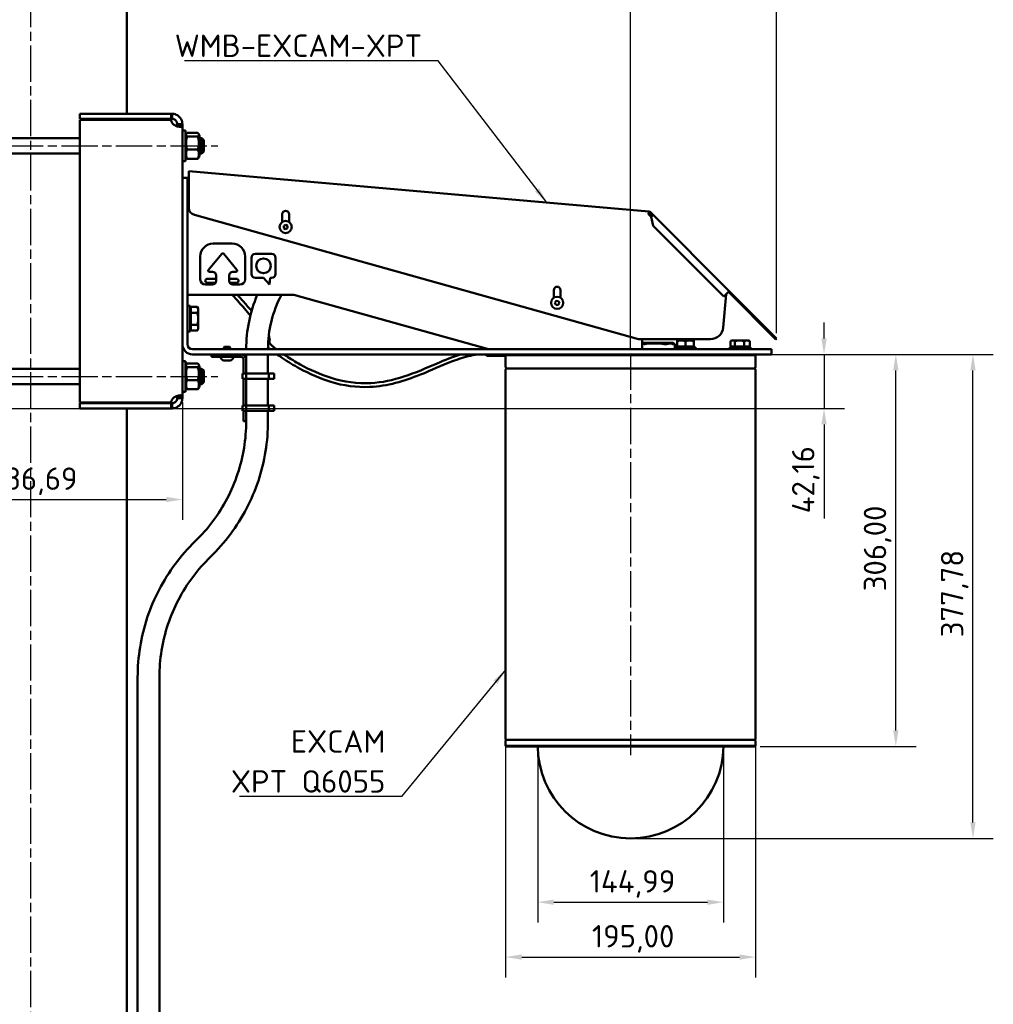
# Model space of a CAD drawing. Header units: millimetres. Extents: x 0 to 2970, y 0 to 2100.
# Tile 13 of 22: x 1074 to 1834, y 930 to 1699. Entities that reach past the tile are written whole.
import ezdxf

# ---------------------------------------------------------------- set-up
doc = ezdxf.new("R2010")
doc.units = ezdxf.units.MM
doc.header["$LTSCALE"] = 5
doc.linetypes.add('CHAIN', pattern=[0.3543, 0.2362, -0.0295, 0.0591, -0.0295])
for name, color, linetype, lineweight in [('Bemaßung (ISO)', 7, 'Continuous', 25), ('Mittellinie (ISO)', 7, 'Continuous', 25), ('Sichtbar (ISO)', 7, 'Continuous', 50), ('Symbol (ISO)', 7, 'Continuous', 25)]:
    doc.layers.add(name, color=color, linetype=linetype, lineweight=lineweight)
doc.styles.add('Notiztext (DIN)', font='isocpeur.ttf')
doc.dimstyles.new('Standard (DIN)', dxfattribs={"dimscale": 5, "dimtxt": 3.5, "dimasz": 2.5, "dimexe": 3.175, "dimexo": 0.8, "dimgap": 0.8, "dimtad": 1, "dimrnd": 1e-08, "dimzin": 0, "dimtxsty": 'Notiztext (DIN)', "dimcen": 0.09, "dimdle": 10, "dimclrd": 256, "dimclre": 256, "dimclrt": 256, "dimadec": 0, "dimazin": 0, "dimtfac": 1, "dimtmove": 0, "dimatfit": 3, "dimfxl": 1, "dimtolj": 1, "dimtzin": 0, "dimlwd": -1, "dimlwe": -1, "dimarcsym": 0})
doc.dimstyles.new('Standard - Methode 2a (DIN)$7', dxfattribs={"dimscale": 5, "dimtxt": 3.5, "dimasz": 2.5, "dimexe": 3.175, "dimexo": 0.8, "dimgap": 0.8, "dimtad": 1, "dimtih": 1, "dimtoh": 1, "dimrnd": 1e-08, "dimtxsty": 'Notiztext (DIN)', "dimcen": 0.09, "dimdle": 10, "dimclrd": 256, "dimclre": 256, "dimclrt": 256, "dimazin": 2, "dimtfac": 1, "dimtmove": 0, "dimatfit": 3, "dimfxl": 1, "dimtolj": 1, "dimlwd": -1, "dimlwe": -1, "dimarcsym": 0})

# ---------------------------------------------------------------- blocks, each defined once
blk = doc.blocks.new('*D5')
at = {"layer": 'Bemaßung (ISO)'}
for p, q in [((1082.82, 1776.78), (1082.82, 1838.66)), ((1551, 1442.24), (1551, 1838.66)), ((1095.32, 1822.78), (1538.5, 1822.78))]:
    blk.add_line(p, q, dxfattribs=at)
for points in [[(1095.32, 1824.87), (1095.32, 1820.7), (1082.82, 1822.78)], [(1538.5, 1824.87), (1538.5, 1820.7), (1551, 1822.78)]]:
    blk.add_solid(points, dxfattribs=at)
at = {"layer": 'Defpoints', "color": 0}
for p in [(1551, 1822.78), (1082.82, 1772.78), (1551, 1438.24)]:
    blk.add_point(p, dxfattribs=at)
at = {"layer": 'Bemaßung (ISO)', "insert": (1285.85, 1847.78), "char_height": 17.5, "attachment_point": 1, "style": 'Notiztext (DIN)'}
blk.add_mtext('\\A1;468,18', dxfattribs=at)
blk = doc.blocks.new('*D8')
at = {"layer": 'Bemaßung (ISO)'}
for p, q in [((1701.96, 1449.95), (1701.96, 1462.45)), ((1555, 1437.45), (1717.84, 1437.45)), ((1701.96, 1437.45), (1701.96, 1395.28)), ((1048.48, 1395.28), (1717.84, 1395.28)), ((1701.96, 1382.78), (1701.96, 1309.38))]:
    blk.add_line(p, q, dxfattribs=at)
for points in [[(1699.88, 1449.95), (1704.05, 1449.95), (1701.96, 1437.45)], [(1699.88, 1382.78), (1704.05, 1382.78), (1701.96, 1395.28)]]:
    blk.add_solid(points, dxfattribs=at)
at = {"layer": 'Defpoints', "color": 0}
for p in [(1551, 1437.45), (1044.48, 1395.28), (1701.96, 1395.28)]:
    blk.add_point(p, dxfattribs=at)
at = {"layer": 'Bemaßung (ISO)', "insert": (1676.96, 1313.38), "char_height": 17.5, "attachment_point": 1, "rotation": 90, "style": 'Notiztext (DIN)'}
blk.add_mtext('\\A1;42,16', dxfattribs=at)
blk = doc.blocks.new('*D9')
at = {"layer": 'Bemaßung (ISO)'}
for p, q in [((1453.5, 1132.99), (1453.5, 951.11)), ((1648.5, 1132.99), (1648.5, 951.11)), ((1466, 966.99), (1636, 966.99))]:
    blk.add_line(p, q, dxfattribs=at)
for points in [[(1466, 969.07), (1466, 964.9), (1453.5, 966.99)], [(1636, 969.07), (1636, 964.9), (1648.5, 966.99)]]:
    blk.add_solid(points, dxfattribs=at)
at = {"layer": 'Defpoints', "color": 0}
for p in [(1453.5, 1136.99), (1648.5, 1136.99), (1648.5, 966.99)]:
    blk.add_point(p, dxfattribs=at)
at = {"layer": 'Bemaßung (ISO)', "insert": (1520.82, 991.99), "char_height": 17.5, "attachment_point": 1, "style": 'Notiztext (DIN)'}
blk.add_mtext('\\A1;195,00', dxfattribs=at)
blk = doc.blocks.new('*D10')
at = {"layer": 'Bemaßung (ISO)'}
for p, q in [((1555, 1437.45), (1773.88, 1437.45)), ((1758, 1143.95), (1758, 1424.95)), ((1652, 1131.45), (1773.88, 1131.45))]:
    blk.add_line(p, q, dxfattribs=at)
for points in [[(1755.92, 1424.95), (1760.09, 1424.95), (1758, 1437.45)], [(1755.92, 1143.95), (1760.09, 1143.95), (1758, 1131.45)]]:
    blk.add_solid(points, dxfattribs=at)
at = {"layer": 'Defpoints', "color": 0}
for p in [(1551, 1437.45), (1758, 1437.45), (1648, 1131.45)]:
    blk.add_point(p, dxfattribs=at)
at = {"layer": 'Bemaßung (ISO)', "insert": (1733, 1252.51), "char_height": 17.5, "attachment_point": 1, "rotation": 90, "style": 'Notiztext (DIN)'}
blk.add_mtext('\\A1;306,00', dxfattribs=at)
blk = doc.blocks.new('*D11')
at = {"layer": 'Bemaßung (ISO)'}
for p, q in [((1665, 1437.45), (1834.08, 1437.45)), ((1818.2, 1072.16), (1818.2, 1424.95)), ((1555, 1059.66), (1834.08, 1059.66))]:
    blk.add_line(p, q, dxfattribs=at)
for points in [[(1816.12, 1424.95), (1820.29, 1424.95), (1818.2, 1437.45)], [(1816.12, 1072.16), (1820.29, 1072.16), (1818.2, 1059.66)]]:
    blk.add_solid(points, dxfattribs=at)
at = {"layer": 'Defpoints', "color": 0}
for p in [(1661, 1437.45), (1818.2, 1437.45), (1551, 1059.66)]:
    blk.add_point(p, dxfattribs=at)
at = {"layer": 'Bemaßung (ISO)', "insert": (1793.2, 1216.62), "char_height": 17.5, "attachment_point": 1, "rotation": 90, "style": 'Notiztext (DIN)'}
blk.add_mtext('\\A1;377,78', dxfattribs=at)
blk = doc.blocks.new('*D12')
at = {"layer": 'Bemaßung (ISO)'}
for p, q in [((947.82, 1608.78), (947.82, 1906.16)), ((1664.96, 1453.93), (1664.96, 1906.16)), ((960.32, 1890.28), (1652.46, 1890.28))]:
    blk.add_line(p, q, dxfattribs=at)
for points in [[(960.32, 1892.37), (960.32, 1888.2), (947.82, 1890.28)], [(1652.46, 1892.37), (1652.46, 1888.2), (1664.96, 1890.28)]]:
    blk.add_solid(points, dxfattribs=at)
at = {"layer": 'Defpoints', "color": 0}
for p in [(1664.96, 1890.28), (947.82, 1604.78), (1664.96, 1449.93)]:
    blk.add_point(p, dxfattribs=at)
at = {"layer": 'Bemaßung (ISO)', "insert": (1277.08, 1915.28), "char_height": 17.5, "attachment_point": 1, "style": 'Notiztext (DIN)'}
blk.add_mtext('\\A1;717,14', dxfattribs=at)
blk = doc.blocks.new('*D13')
at = {"layer": 'Bemaßung (ISO)'}
for p, q in [((1478.51, 1127.45), (1478.51, 993.97)), ((1623.5, 1127.45), (1623.5, 993.97)), ((1491.01, 1009.85), (1611, 1009.85))]:
    blk.add_line(p, q, dxfattribs=at)
for points in [[(1491.01, 1011.93), (1491.01, 1007.76), (1478.51, 1009.85)], [(1611, 1011.93), (1611, 1007.76), (1623.5, 1009.85)]]:
    blk.add_solid(points, dxfattribs=at)
at = {"layer": 'Defpoints', "color": 0}
for p in [(1478.51, 1131.45), (1623.5, 1131.45), (1623.5, 1009.85)]:
    blk.add_point(p, dxfattribs=at)
at = {"layer": 'Bemaßung (ISO)', "insert": (1519.07, 1034.85), "char_height": 17.5, "attachment_point": 1, "style": 'Notiztext (DIN)'}
blk.add_mtext('\\A1;144,99', dxfattribs=at)
blk = doc.blocks.new('*D15')
at = {"layer": 'Bemaßung (ISO)'}
for p, q in [((964.48, 1400.21), (964.48, 1308.33)), ((1201.17, 1400.21), (1201.17, 1308.33)), ((976.98, 1324.21), (1188.67, 1324.21))]:
    blk.add_line(p, q, dxfattribs=at)
for points in [[(976.98, 1326.29), (976.98, 1322.12), (964.48, 1324.21)], [(1188.67, 1326.29), (1188.67, 1322.12), (1201.17, 1324.21)]]:
    blk.add_solid(points, dxfattribs=at)
at = {"layer": 'Defpoints', "color": 0}
for p in [(964.48, 1404.21), (1201.17, 1404.21), (1201.17, 1324.21)]:
    blk.add_point(p, dxfattribs=at)
at = {"layer": 'Bemaßung (ISO)', "insert": (1050.88, 1349.21), "char_height": 17.5, "attachment_point": 1, "style": 'Notiztext (DIN)'}
blk.add_mtext('\\A1;236,69', dxfattribs=at)

msp = doc.modelspace()

# ---------------------------------------------------------------- linework, layer by layer
at = {"layer": 'Mittellinie (ISO)', "linetype": 'CHAIN', "ltscale": 23.990969}
for p, q in [((1082.821, 247.784), (1082.821, 1772.784)), ((936.821, 1600.284), (1228.821, 1600.284)), ((1551.003, 1438.24), (1551.003, 1124.488)), ((936.821, 1420.284), (1228.821, 1420.284))]:
    msp.add_line(p, q, dxfattribs=at)
at = {"layer": 'Sichtbar (ISO)'}
for p, q in [((1157.821, 1625.284), (1157.821, 1760.284)), ((1121.166, 1621.284), (1121.166, 1625.284)), ((1192.475, 1625.284), (1121.166, 1625.284)), ((1192.475, 1625.284), (1193.166, 1625.284)), ((1192.475, 1621.284), (1192.475, 1625.284)), ((1193.166, 1623.044), (1193.166, 1625.284)), ((1193.166, 1621.284), (1193.166, 1623.044)), ((1192.475, 1621.284), (1121.166, 1621.284)), ((1121.166, 1620.577), (1192.475, 1620.577)), ((1121.166, 1399.991), (1121.166, 1620.577)), ((1157.821, 1620.577), (1157.821, 1621.284)), ((1193.166, 1621.284), (1192.475, 1621.284)), ((1201.166, 1617.284), (1197.166, 1617.284)), ((1197.166, 1616.362), (1197.166, 1617.284)), ((1201.166, 1616.362), (1197.166, 1616.362)), ((1201.166, 1617.284), (1201.166, 1616.362)), ((1201.166, 1616.362), (1201.166, 1404.207)), ((1201.166, 1612.284), (1203.666, 1612.284)), ((1203.666, 1612.284), (1203.666, 1588.284)), ((1203.666, 1608.584), (1204.278, 1609.645)), ((1204.874, 1610.366), (1213.258, 1610.366)), ((1204.874, 1607.51), (1213.258, 1607.51)), ((1214.466, 1608.584), (1213.853, 1609.645)), ((1214.466, 1591.984), (1214.466, 1608.584)), ((1044.476, 1606.284), (1121.166, 1606.284)), ((1214.466, 1606.284), (1216.321, 1606.284)), ((1216.321, 1594.284), (1216.321, 1606.284)), ((1217.821, 1604.784), (1216.321, 1606.284)), ((1217.821, 1604.784), (1217.821, 1595.784)), ((1044.476, 1594.284), (1121.166, 1594.284)), ((1203.666, 1591.984), (1204.278, 1590.924)), ((1204.874, 1597.428), (1213.258, 1597.428)), ((1214.466, 1591.984), (1213.853, 1590.924)), ((1214.466, 1594.284), (1216.321, 1594.284)), ((1217.821, 1595.784), (1216.321, 1594.284)), ((1201.166, 1588.284), (1203.666, 1588.284)), ((1204.874, 1590.203), (1213.258, 1590.203)), ((1206.34, 1580.385), (1206.166, 1578.393)), ((1206.166, 1578.393), (1206.166, 1552.067)), ((1206.34, 1580.385), (1565.241, 1548.986)), ((1205.166, 1575.284), (1201.166, 1575.284)), ((1201.166, 1575.284), (1201.166, 1445.447)), ((1205.166, 1445.447), (1205.166, 1575.284)), ((1205.166, 1573.947), (1206.166, 1573.667)), ((1210.549, 1546.289), (1557.251, 1449.303)), ((1279.155, 1540.874), (1279.155, 1546.932)), ((1284.455, 1546.932), (1284.455, 1540.874)), ((1565.241, 1548.986), (1565.067, 1546.993)), ((1567.188, 1544.872), (1565.067, 1546.993)), ((1567.895, 1545.579), (1565.774, 1547.7)), ((1568.602, 1546.286), (1566.481, 1548.407)), ((1567.188, 1544.872), (1568.602, 1546.286)), ((1568.602, 1546.286), (1628.001, 1486.887)), ((1280.268, 1536.133), (1280.345, 1537.863)), ((1280.345, 1537.863), (1281.882, 1538.662)), ((1281.882, 1538.662), (1283.342, 1537.731)), ((1283.342, 1537.731), (1283.265, 1536)), ((1568.602, 1537.801), (1567.188, 1544.872)), ((1568.602, 1537.801), (1623.758, 1482.645)), ((1281.728, 1535.202), (1280.268, 1536.133)), ((1283.265, 1536), (1281.728, 1535.202)), ((1225.166, 1523.931), (1240.166, 1523.931)), ((1231.9, 1515.931), (1221.544, 1503.59)), ((1243.787, 1503.59), (1233.432, 1515.931)), ((1258.166, 1515.947), (1270.859, 1515.947)), ((1215.166, 1495.947), (1215.166, 1513.931)), ((1250.166, 1513.931), (1250.166, 1495.947)), ((1255.166, 1500.245), (1255.166, 1512.947)), ((1273.859, 1512.947), (1273.859, 1500.245)), ((1222.31, 1501.947), (1224.666, 1501.947)), ((1227.666, 1498.947), (1227.666, 1494.947)), ((1237.666, 1494.947), (1237.666, 1498.947)), ((1240.666, 1501.947), (1243.021, 1501.947)), ((1224.666, 1491.947), (1219.166, 1491.947)), ((1222.594, 1496.447), (1220.503, 1496.447)), ((1220.503, 1493.447), (1222.594, 1493.447)), ((1227.666, 1496.447), (1222.594, 1496.447)), ((1227.264, 1493.447), (1222.594, 1493.447)), ((1242.328, 1496.447), (1237.666, 1496.447)), ((1242.328, 1493.447), (1238.068, 1493.447)), ((1246.166, 1491.947), (1240.666, 1491.947)), ((1243.503, 1496.447), (1242.328, 1496.447)), ((1242.328, 1493.447), (1243.503, 1493.447)), ((1264.512, 1497.245), (1258.166, 1497.245)), ((1269.262, 1491.947), (1264.512, 1497.245)), ((1269.589, 1497.245), (1269.262, 1491.947)), ((1270.859, 1497.245), (1269.589, 1497.245)), ((1288.239, 1483.947), (1205.166, 1483.947)), ((1440.166, 1441.447), (1288.239, 1483.947)), ((1491.021, 1481.606), (1491.021, 1487.664)), ((1496.321, 1487.664), (1496.321, 1481.606)), ((1625.575, 1484.461), (1623.298, 1458.431)), ((1623.758, 1482.645), (1626.587, 1485.473)), ((1628.001, 1486.887), (1626.587, 1485.473)), ((1627.294, 1486.18), (1664.254, 1449.22)), ((1664.961, 1449.927), (1628.001, 1486.887)), ((1491.944, 1477.789), (1492.915, 1479.223)), ((1492.7, 1476.23), (1491.944, 1477.789)), ((1494.427, 1476.106), (1492.7, 1476.23)), ((1492.915, 1479.223), (1494.643, 1479.098)), ((1495.399, 1477.54), (1494.427, 1476.106)), ((1494.643, 1479.098), (1495.399, 1477.54)), ((1205.166, 1475.284), (1207.166, 1475.284)), ((1207.166, 1475.284), (1207.166, 1455.284)), ((1207.766, 1472.599), (1207.166, 1472.599)), ((1207.766, 1469.903), (1207.766, 1474.522)), ((1207.766, 1474.522), (1212.851, 1474.522)), ((1207.766, 1460.665), (1207.766, 1469.903)), ((1207.766, 1469.903), (1212.851, 1469.903)), ((1213.566, 1473.284), (1212.851, 1474.522)), ((1213.566, 1472.213), (1213.566, 1473.284)), ((1213.566, 1465.284), (1213.566, 1472.213)), ((1207.766, 1460.665), (1212.851, 1460.665)), ((1207.766, 1456.047), (1207.766, 1460.665)), ((1213.566, 1458.356), (1213.566, 1465.284)), ((1205.166, 1455.284), (1207.166, 1455.284)), ((1207.766, 1457.969), (1207.166, 1457.969)), ((1207.766, 1456.047), (1212.851, 1456.047)), ((1213.566, 1457.284), (1212.851, 1456.047)), ((1213.566, 1457.284), (1213.566, 1458.356)), ((1557.251, 1449.303), (1613.336, 1449.303)), ((1560.166, 1449.303), (1560.166, 1441.447)), ((1560.286, 1445.947), (1560.341, 1445.947)), ((1560.56, 1445.947), (1560.341, 1445.947)), ((1560.771, 1446.189), (1560.766, 1446.189)), ((1560.771, 1446.189), (1560.87, 1446.189)), ((1560.997, 1446.189), (1560.87, 1446.189)), ((1561.204, 1446.447), (1584.104, 1446.447)), ((1564.482, 1446.189), (1563.937, 1446.189)), ((1565.131, 1445.947), (1564.267, 1445.947)), ((1564.482, 1446.189), (1574.158, 1446.189)), ((1565.131, 1445.947), (1565.423, 1445.947)), ((1572.157, 1445.947), (1565.423, 1445.947)), ((1572.157, 1445.947), (1572.538, 1445.947)), ((1574.197, 1445.947), (1572.538, 1445.947)), ((1574.912, 1446.189), (1574.158, 1446.189)), ((1581.298, 1446.189), (1580.756, 1446.189)), ((1581.298, 1446.189), (1582.096, 1446.189)), ((1581.948, 1445.947), (1581.525, 1445.947)), ((1581.948, 1445.947), (1582.197, 1445.947)), ((1582.546, 1446.189), (1582.096, 1446.189)), ((1582.344, 1445.947), (1582.197, 1445.947)), ((1584.541, 1446.189), (1584.533, 1446.189)), ((1584.998, 1445.947), (1584.85, 1445.947)), ((1584.998, 1445.947), (1585.022, 1445.947)), ((1585.522, 1441.447), (1585.522, 1445.447)), ((1590.503, 1448.347), (1587.253, 1448.347)), ((1587.253, 1443.647), (1587.253, 1447.766)), ((1597.003, 1448.347), (1590.503, 1448.347)), ((1593.753, 1443.647), (1593.753, 1447.766)), ((1600.253, 1448.347), (1597.003, 1448.347)), ((1600.253, 1443.647), (1600.253, 1447.766)), ((1629.02, 1443.647), (1629.02, 1447.766)), ((1630.003, 1448.347), (1629.297, 1447.939)), ((1630.64, 1448.347), (1630.003, 1448.347)), ((1636.001, 1448.347), (1630.64, 1448.347)), ((1632.26, 1443.647), (1632.26, 1447.766)), ((1641.865, 1448.347), (1636.001, 1448.347)), ((1639.743, 1443.647), (1639.743, 1447.766)), ((1643.003, 1448.347), (1641.865, 1448.347)), ((1643.003, 1448.347), (1643.709, 1447.939)), ((1643.986, 1443.647), (1643.986, 1447.766)), ((1664.961, 1449.927), (1664.254, 1449.22)), ((1551.003, 1441.447), (1209.166, 1441.447)), ((1209.166, 1437.447), (1551.003, 1437.447)), ((1224.003, 1437.447), (1224.003, 1435.447)), ((1228.003, 1435.447), (1228.003, 1437.447)), ((1233.994, 1443.447), (1233.503, 1442.956)), ((1238.503, 1442.956), (1233.503, 1442.956)), ((1233.503, 1441.447), (1233.503, 1442.956)), ((1233.994, 1443.447), (1238.012, 1443.447)), ((1238.012, 1443.447), (1238.503, 1442.956)), ((1238.503, 1441.447), (1238.503, 1442.956)), ((1251.003, 1437.447), (1251.003, 1433.447)), ((1268.003, 1437.447), (1268.003, 1422.447)), ((1438.503, 1436.447), (1438.503, 1437.447)), ((1454.003, 1437.447), (1453.503, 1436.947)), ((1453.503, 1436.447), (1453.503, 1437.447)), ((1551.003, 1441.447), (1661.003, 1441.447)), ((1661.003, 1437.447), (1551.003, 1437.447)), ((1585.753, 1443.047), (1601.753, 1443.047)), ((1585.753, 1441.447), (1585.753, 1443.047)), ((1593.753, 1443.647), (1587.253, 1443.647)), ((1588.053, 1443.647), (1588.053, 1443.047)), ((1600.253, 1443.647), (1593.753, 1443.647)), ((1599.453, 1443.647), (1599.453, 1443.047)), ((1601.753, 1441.447), (1601.753, 1443.047)), ((1628.503, 1443.047), (1644.503, 1443.047)), ((1628.503, 1441.447), (1628.503, 1443.047)), ((1632.26, 1443.647), (1629.02, 1443.647)), ((1630.803, 1443.647), (1630.803, 1443.047)), ((1639.743, 1443.647), (1632.26, 1443.647)), ((1643.986, 1443.647), (1639.743, 1443.647)), ((1642.203, 1443.647), (1642.203, 1443.047)), ((1644.503, 1441.447), (1644.503, 1443.047)), ((1648.003, 1437.447), (1648.503, 1436.947)), ((1661.003, 1441.447), (1661.003, 1437.447)), ((1201.166, 1432.284), (1203.666, 1432.284)), ((1203.666, 1432.284), (1203.666, 1408.284)), ((1204.874, 1430.366), (1213.258, 1430.366)), ((1224.003, 1435.447), (1228.003, 1435.447)), ((1228.003, 1435.447), (1247.003, 1435.447)), ((1231.253, 1435.067), (1231.253, 1435.447)), ((1238.383, 1432.697), (1233.623, 1432.697)), ((1240.753, 1435.067), (1240.753, 1435.447)), ((1249.003, 1433.447), (1249.003, 1426.447)), ((1251.003, 1433.447), (1251.003, 1426.447)), ((1438.503, 1436.447), (1453.503, 1436.447)), ((1648.503, 1436.947), (1453.503, 1436.947)), ((1453.503, 1427.53), (1453.503, 1436.447)), ((1648.503, 1427.53), (1648.503, 1436.947)), ((1044.476, 1426.284), (1121.166, 1426.284)), ((1203.666, 1428.584), (1204.278, 1429.645)), ((1204.874, 1427.51), (1213.258, 1427.51)), ((1214.466, 1428.584), (1213.853, 1429.645)), ((1214.466, 1411.984), (1214.466, 1428.584)), ((1214.466, 1426.284), (1216.321, 1426.284)), ((1216.321, 1414.284), (1216.321, 1426.284)), ((1217.821, 1424.784), (1216.321, 1426.284)), ((1217.821, 1424.784), (1217.821, 1415.784)), ((1248.503, 1422.447), (1248.003, 1422.447)), ((1248.003, 1418.447), (1248.003, 1422.447)), ((1248.503, 1422.447), (1251.032, 1422.447)), ((1249.003, 1424.447), (1249.003, 1426.447)), ((1249.003, 1422.447), (1249.003, 1424.447)), ((1251.003, 1426.447), (1251.003, 1424.447)), ((1251.003, 1424.447), (1251.003, 1422.447)), ((1251.032, 1422.447), (1260.045, 1422.447)), ((1251.032, 1418.447), (1251.032, 1422.447)), ((1268.79, 1422.447), (1260.045, 1422.447)), ((1268.79, 1422.447), (1272.29, 1422.447)), ((1268.79, 1418.447), (1268.79, 1422.447)), ((1272.79, 1422.447), (1272.29, 1422.447)), ((1272.79, 1418.447), (1272.79, 1422.447)), ((1453.503, 1425.74), (1453.503, 1136.988)), ((1454.444, 1426.505), (1453.562, 1427.388)), ((1453.974, 1426.418), (1453.65, 1426.093)), ((1454.044, 1426.447), (1647.962, 1426.447)), ((1647.562, 1426.505), (1648.444, 1427.388)), ((1648.032, 1426.418), (1648.357, 1426.093)), ((1648.503, 1425.74), (1648.503, 1136.988)), ((1204.874, 1417.428), (1213.258, 1417.428)), ((1217.821, 1415.784), (1216.321, 1414.284)), ((1248.003, 1418.447), (1248.503, 1418.447)), ((1251.032, 1418.447), (1248.503, 1418.447)), ((1249.003, 1416.447), (1249.003, 1418.447)), ((1249.003, 1414.447), (1249.003, 1416.447)), ((1249.003, 1414.447), (1249.003, 1401.447)), ((1251.003, 1418.447), (1251.003, 1416.447)), ((1251.003, 1416.447), (1251.003, 1414.447)), ((1251.003, 1414.447), (1251.003, 1401.447)), ((1260.045, 1418.447), (1251.032, 1418.447)), ((1260.045, 1418.447), (1268.79, 1418.447)), ((1268.003, 1418.447), (1268.003, 1397.447)), ((1272.29, 1418.447), (1268.79, 1418.447)), ((1272.29, 1418.447), (1272.79, 1418.447)), ((1044.476, 1414.284), (1121.166, 1414.284)), ((1201.166, 1408.284), (1203.666, 1408.284)), ((1203.666, 1411.984), (1204.278, 1410.924)), ((1204.874, 1410.203), (1213.258, 1410.203)), ((1214.466, 1411.984), (1213.853, 1410.924)), ((1214.466, 1414.284), (1216.321, 1414.284)), ((1192.475, 1399.991), (1121.166, 1399.991)), ((1192.475, 1399.284), (1121.166, 1399.284)), ((1121.166, 1399.284), (1121.166, 1395.284)), ((1157.821, 1399.284), (1157.821, 1399.991)), ((1192.475, 1399.284), (1193.166, 1399.284)), ((1192.475, 1395.284), (1192.475, 1399.284)), ((1193.166, 1397.524), (1193.166, 1399.284)), ((1201.166, 1404.207), (1197.166, 1404.207)), ((1197.166, 1403.284), (1197.166, 1404.207)), ((1201.166, 1403.284), (1197.166, 1403.284)), ((1201.166, 1404.207), (1201.166, 1403.284)), ((1249.003, 1399.447), (1249.003, 1401.447)), ((1249.003, 1397.447), (1249.003, 1399.447)), ((1251.003, 1401.447), (1251.003, 1399.447)), ((1251.003, 1399.447), (1251.003, 1397.447)), ((1121.166, 1395.284), (1192.475, 1395.284)), ((1157.821, 354.496), (1157.821, 1395.284)), ((1193.166, 1395.284), (1192.475, 1395.284)), ((1193.166, 1395.284), (1193.166, 1397.524)), ((1248.503, 1397.447), (1248.003, 1397.447)), ((1248.003, 1393.447), (1248.003, 1397.447)), ((1248.003, 1393.447), (1248.503, 1393.447)), ((1248.503, 1397.447), (1251.032, 1397.447)), ((1251.032, 1393.447), (1248.503, 1393.447)), ((1249.003, 1391.447), (1249.003, 1393.447)), ((1249.003, 1389.447), (1249.003, 1391.447)), ((1251.003, 1393.447), (1251.003, 1391.447)), ((1251.003, 1391.447), (1251.003, 1389.447)), ((1251.032, 1397.447), (1260.045, 1397.447)), ((1251.032, 1393.447), (1251.032, 1397.447)), ((1260.045, 1393.447), (1251.032, 1393.447)), ((1268.79, 1397.447), (1260.045, 1397.447)), ((1260.045, 1393.447), (1268.79, 1393.447)), ((1268.003, 1393.447), (1268.003, 1385.447)), ((1268.79, 1397.447), (1272.29, 1397.447)), ((1268.79, 1393.447), (1268.79, 1397.447)), ((1272.29, 1393.447), (1268.79, 1393.447)), ((1272.79, 1397.447), (1272.29, 1397.447)), ((1272.29, 1393.447), (1272.79, 1393.447)), ((1272.79, 1393.447), (1272.79, 1397.447)), ((1249.003, 1389.447), (1249.003, 1387.447)), ((1249.003, 1385.447), (1249.003, 1387.447)), ((1249.003, 1385.447), (1251.003, 1385.447)), ((1251.003, 1389.447), (1251.003, 1387.447)), ((1251.003, 1387.447), (1251.003, 1385.447)), ((1166.291, 1185.447), (1166.291, 385.447)), ((1183.291, 1185.447), (1183.291, 385.447)), ((1453.503, 1131.947), (1453.503, 1135.905)), ((1453.503, 1131.947), (1648.503, 1131.947)), ((1454.003, 1131.447), (1453.503, 1131.947)), ((1453.974, 1136.476), (1453.532, 1136.918)), ((1453.974, 1136.418), (1453.532, 1135.976)), ((1648.003, 1131.447), (1454.003, 1131.447)), ((1647.962, 1136.447), (1454.044, 1136.447)), ((1454.044, 1136.447), (1647.962, 1136.447)), ((1648.003, 1131.447), (1648.503, 1131.947)), ((1648.032, 1136.476), (1648.474, 1136.918)), ((1648.032, 1136.418), (1648.474, 1135.976)), ((1648.503, 1131.947), (1648.503, 1135.905))]:
    msp.add_line(p, q, dxfattribs=at)
for centre, radius in [((1281.805, 1536.932), 4.75), ((1264.512, 1506.596), 5.75), ((1493.671, 1477.664), 4.75)]:
    msp.add_circle(centre, radius, dxfattribs=at)
for centre, radius, start, end in [((1198.457, 1621.04), 6, 184.42768, 208.121721), ((1212.166, 1552.067), 6, 180, 254.371522), ((1281.805, 1546.932), 2.65, 0, 180), ((1565.067, 1546.993), 1, 45, 85), ((1565.067, 1546.993), 2, 45, 85), ((1225.166, 1513.931), 10, 90, 180), ((1240.166, 1513.931), 10, 0, 90), ((1232.666, 1515.288), 1, 40, 140), ((1258.166, 1512.947), 3, 90, 180), ((1270.859, 1512.947), 3, 0, 90), ((1222.31, 1502.947), 1, 140, 270), ((1224.666, 1498.947), 3, 0, 90), ((1240.666, 1498.947), 3, 90, 180), ((1243.021, 1502.947), 1, 270, 40), ((1258.166, 1500.245), 3, 180, 270), ((1270.859, 1500.245), 3, 270, 0), ((1219.166, 1495.947), 4, 180, 270), ((1220.503, 1494.947), 1.5, 90, 270), ((1224.666, 1494.947), 3, 270, 0), ((1240.666, 1494.947), 3, 180, 270), ((1243.503, 1494.947), 1.5, 270, 90), ((1246.166, 1495.947), 4, 270, 0), ((1359.503, 1441.447), 108.5, 156.939365, 180), ((1359.503, 1441.447), 91.5, 152.32337, 180), ((1493.671, 1487.664), 2.65, 0, 180), ((1613.336, 1459.303), 10, 270, 355), ((1209.166, 1445.447), 8, 180, 270), ((1209.166, 1445.447), 4, 180, 270), ((1560.286, 1445.447), 0.5, 90, 103.958309), ((1561.204, 1445.947), 0.5, 90, 151.044976), ((1584.104, 1445.947), 0.5, 28.955024, 90), ((1585.022, 1445.447), 0.5, 0, 90), ((1247.003, 1433.447), 4, 0, 90), ((1233.623, 1435.067), 2.37, 180, 270), ((1238.383, 1435.067), 2.37, 270, 0), ((1247.003, 1433.447), 2, 0, 90), ((1453.703, 1427.53), 0.2, 180, 225), ((1454.003, 1425.74), 0.5, 135, 180), ((1454.044, 1426.347), 0.1, 90, 135), ((1454.586, 1426.647), 0.2, 225, 270), ((1647.42, 1426.647), 0.2, 270, 315), ((1647.962, 1426.347), 0.1, 45, 90), ((1648.003, 1425.74), 0.5, 0, 45), ((1648.303, 1427.53), 0.2, 315, 0), ((1198.457, 1399.528), 6, 151.878279, 175.57232), ((1453.603, 1136.988), 0.1, 180, 225), ((1453.603, 1135.905), 0.1, 135, 180), ((1454.044, 1136.547), 0.1, 225, 270), ((1454.044, 1136.347), 0.1, 90, 135), ((1551.003, 1132.164), 72.5, 180.566989, 359.433011), ((1647.962, 1136.547), 0.1, 270, 315), ((1647.962, 1136.347), 0.1, 45, 90), ((1648.403, 1136.988), 0.1, 315, 0), ((1648.403, 1135.905), 0.1, 0, 45)]:
    msp.add_arc(centre, radius, start, end, dxfattribs=at)
for points, knots in [([(1193.166, 1625.284), (1193.93, 1625.284), (1195.147, 1625.165), (1196.448, 1624.58), (1197.623, 1624.052), (1198.828, 1623.122), (1199.678, 1621.93), (1200.547, 1620.713), (1201.02, 1619.259), (1201.133, 1618.004), (1201.156, 1617.756), (1201.166, 1617.515), (1201.166, 1617.284)], [-1.0799797, -1.0799797, -1.0799797, -1.0799797, -0.4962656, -0.4962656, -0.4962656, 0.0311886, 0.0311886, 0.0311886, 0.5698136, 0.5698136, 0.5698136, 0.676434, 0.676434, 0.676434, 0.676434]), ([(1197.166, 1617.284), (1197.166, 1617.973), (1196.95, 1618.853), (1196.444, 1619.576), (1195.941, 1620.295), (1195.178, 1620.817), (1194.491, 1621.058), (1193.96, 1621.245), (1193.485, 1621.284), (1193.166, 1621.284)], [-0.676434, -0.676434, -0.676434, -0.676434, -0.0402711, -0.0402711, -0.0402711, 0.5916944, 0.5916944, 0.5916944, 1.0799797, 1.0799797, 1.0799797, 1.0799797]), ([(1201.166, 1616.362), (1201.166, 1615.686), (1200.872, 1615.244), (1200.148, 1615.096), (1199.44, 1614.953), (1198.333, 1615.09), (1197.16, 1615.491), (1195.843, 1615.94), (1194.499, 1616.722), (1193.587, 1617.706), (1193.435, 1617.87), (1193.294, 1618.039), (1193.166, 1618.212)], [0.8943623, 0.8943623, 0.8943623, 0.8943623, 1.4339881, 1.4339881, 1.4339881, 1.960668, 1.960668, 1.960668, 2.552443, 2.552443, 2.552443, 2.650776, 2.650776, 2.650776, 2.650776]), ([(1254.24, 1467.753), (1252.73, 1469.596), (1251.193, 1471.42), (1246.736, 1476.621), (1243.725, 1480.018), (1240.58, 1483.494), (1240.374, 1483.721), (1240.169, 1483.947)], [23.8017768, 23.8017768, 23.8017768, 23.8017768, 24.5164871, 24.5164871, 25.8569954, 25.8569954, 25.9509331, 25.9509331, 25.9509331, 25.9509331]), ([(1244.207, 1483.947), (1244.711, 1483.386), (1245.217, 1482.822), (1247.96, 1479.747), (1250.192, 1477.2), (1253.324, 1473.532), (1254.262, 1472.422), (1255.192, 1471.305)], [3.3540015, 3.3540015, 3.3540015, 3.3540015, 3.5819559, 3.5819559, 4.5943376, 4.5943376, 5.0293361, 5.0293361, 5.0293361, 5.0293361]), ([(1268.624, 1452.091), (1268.785, 1451.686), (1268.914, 1451.312), (1269.3, 1450.007), (1269.388, 1449.218), (1269.353, 1447.982), (1269.258, 1447.507), (1269.17, 1447.073), (1269.152, 1446.986), (1269.099, 1446.694), (1269.1, 1446.636), (1269.126, 1446.512), (1269.147, 1446.414), (1269.451, 1445.958), (1269.7, 1445.649), (1270.496, 1444.84), (1271.06, 1444.326), (1272.314, 1443.267), (1272.99, 1442.725), (1274.014, 1441.935), (1274.334, 1441.691), (1274.659, 1441.447)], [7.6979682, 7.6979682, 7.6979682, 7.6979682, 7.9533451, 7.9533451, 8.6554826, 8.6554826, 9.2541407, 9.2541407, 9.4307053, 9.4307053, 9.9612613, 9.9612613, 10.359512, 10.359512, 10.6895212, 10.6895212, 11.0248295, 11.0248295, 11.3244459, 11.3244459, 11.4554711, 11.4554711, 11.4554711, 11.4554711]), ([(1560.457, 1445.947), (1560.513, 1445.99), (1560.57, 1446.034), (1560.652, 1446.099), (1560.682, 1446.122), (1560.724, 1446.155), (1560.739, 1446.167), (1560.757, 1446.181), (1560.762, 1446.185), (1560.766, 1446.189)], [0.000107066, 0.000107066, 0.000107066, 0.000107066, 0.021679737, 0.021679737, 0.034525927, 0.034525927, 0.045082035, 0.045082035, 0.050023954, 0.050023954, 0.050023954, 0.050023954]), ([(1560.56, 1445.947), (1560.577, 1445.947), (1560.597, 1445.941), (1560.642, 1445.921), (1560.667, 1445.906), (1560.697, 1445.889)], [-2.69692178, -2.69692178, -2.69692178, -2.69692178, -2.664370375, -2.664370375, -2.631818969, -2.631818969, -2.631818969, -2.631818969]), ([(1560.697, 1445.889), (1560.735, 1445.867), (1560.78, 1445.841), (1560.944, 1445.749), (1561.091, 1445.674), (1561.474, 1445.55), (1561.695, 1445.513), (1561.987, 1445.506), (1562.059, 1445.508), (1562.129, 1445.512), (1562.436, 1445.532), (1562.709, 1445.609), (1563.237, 1445.77), (1563.471, 1445.841), (1563.713, 1445.889)], [-0.49196962, -0.49196962, -0.49196962, -0.49196962, -0.45394953, -0.45394953, -0.36897721, -0.36897721, -0.27713462, -0.27713462, -0.24598481, -0.24598481, -0.24598481, -0.10950275, -0.10950275, 0, 0, 0, 0]), ([(1563.937, 1446.189), (1563.682, 1446.189), (1563.414, 1446.162), (1562.8, 1446.071), (1562.481, 1446.007), (1562.17, 1445.991), (1562.099, 1445.987), (1562.028, 1445.985), (1561.753, 1445.991), (1561.569, 1446.025), (1561.282, 1446.11), (1561.186, 1446.153), (1561.065, 1446.183), (1561.031, 1446.189), (1560.997, 1446.189)], [0, 0, 0, 0, 0.10950275, 0.10950275, 0.24598481, 0.24598481, 0.24598481, 0.27713462, 0.27713462, 0.36897721, 0.36897721, 0.45394953, 0.45394953, 0.49196962, 0.49196962, 0.49196962, 0.49196962]), ([(1563.713, 1445.889), (1563.8, 1445.906), (1563.891, 1445.921), (1564.076, 1445.941), (1564.171, 1445.947), (1564.267, 1445.947)], [-2.081315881, -2.081315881, -2.081315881, -2.081315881, -2.048764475, -2.048764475, -2.01621307, -2.01621307, -2.01621307, -2.01621307]), ([(1574.197, 1445.947), (1574.327, 1445.947), (1574.456, 1445.941), (1574.714, 1445.921), (1574.842, 1445.906), (1574.97, 1445.889)], [-1.13140452, -1.13140452, -1.13140452, -1.13140452, -1.099267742, -1.099267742, -1.067130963, -1.067130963, -1.067130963, -1.067130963]), ([(1580.756, 1446.189), (1580.36, 1446.189), (1579.951, 1446.13), (1579.26, 1446.044), (1579.018, 1446.016), (1578.5, 1445.98), (1578.216, 1445.97), (1577.925, 1445.975), (1577.372, 1445.983), (1576.871, 1446.037), (1575.852, 1446.145), (1575.377, 1446.189), (1574.912, 1446.189)], [0, 0, 0, 0, 0.15712824, 0.15712824, 0.23569235, 0.23569235, 0.31425647, 0.31425647, 0.31425647, 0.46403656, 0.46403656, 0.62851295, 0.62851295, 0.62851295, 0.62851295]), ([(1574.97, 1445.889), (1575.423, 1445.829), (1575.876, 1445.731), (1576.87, 1445.564), (1577.366, 1445.504), (1577.936, 1445.495), (1578.236, 1445.49), (1578.534, 1445.5), (1579.09, 1445.544), (1579.355, 1445.578), (1580.115, 1445.705), (1580.565, 1445.82), (1580.964, 1445.889)], [-0.62851295, -0.62851295, -0.62851295, -0.62851295, -0.46403656, -0.46403656, -0.31425647, -0.31425647, -0.31425647, -0.23569235, -0.23569235, -0.15712824, -0.15712824, 0, 0, 0, 0]), ([(1580.964, 1445.889), (1581.063, 1445.906), (1581.158, 1445.921), (1581.344, 1445.941), (1581.435, 1445.947), (1581.525, 1445.947)], [-0.508351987, -0.508351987, -0.508351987, -0.508351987, -0.476215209, -0.476215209, -0.44407843, -0.44407843, -0.44407843, -0.44407843]), ([(1582.344, 1445.947), (1582.425, 1445.947), (1582.503, 1445.941), (1582.656, 1445.921), (1582.73, 1445.906), (1582.8, 1445.889)], [-0.34039486, -0.34039486, -0.34039486, -0.34039486, -0.307848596, -0.307848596, -0.275302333, -0.275302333, -0.275302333, -0.275302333]), ([(1584.533, 1446.189), (1584.529, 1446.189), (1584.524, 1446.186), (1584.493, 1446.161), (1584.451, 1446.097), (1584.281, 1446.017), (1584.193, 1445.993), (1584.076, 1445.987), (1583.903, 1445.979), (1583.665, 1446.024), (1583.123, 1446.137), (1582.836, 1446.189), (1582.546, 1446.189)], [0.73849572, 0.73849572, 0.73849572, 0.73849572, 0.77475999, 0.77475999, 0.9401234, 0.9401234, 1.04347553, 1.04347553, 1.04347553, 1.19596544, 1.19596544, 1.34845534, 1.34845534, 1.34845534, 1.34845534]), ([(1582.8, 1445.889), (1583.072, 1445.823), (1583.297, 1445.717), (1583.731, 1445.546), (1583.937, 1445.499), (1584.124, 1445.509), (1584.251, 1445.515), (1584.367, 1445.543), (1584.627, 1445.652), (1584.745, 1445.756), (1584.82, 1445.857), (1584.83, 1445.874), (1584.838, 1445.889)], [-1.34845534, -1.34845534, -1.34845534, -1.34845534, -1.19596544, -1.19596544, -1.04347553, -1.04347553, -1.04347553, -0.9401234, -0.9401234, -0.77475999, -0.77475999, -0.73849572, -0.73849572, -0.73849572, -0.73849572]), ([(1584.541, 1446.189), (1584.551, 1446.181), (1584.562, 1446.172), (1584.588, 1446.151), (1584.601, 1446.141), (1584.634, 1446.115), (1584.656, 1446.098), (1584.704, 1446.06), (1584.731, 1446.039), (1584.789, 1445.995), (1584.82, 1445.971), (1584.851, 1445.946)], [0, 0, 0, 0, 0.010390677, 0.010390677, 0.017663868, 0.017663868, 0.027465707, 0.027465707, 0.038092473, 0.038092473, 0.05011366, 0.05011366, 0.05011366, 0.05011366]), ([(1584.838, 1445.889), (1584.847, 1445.906), (1584.852, 1445.921), (1584.854, 1445.939), (1584.853, 1445.944), (1584.851, 1445.946)], [0.275302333, 0.275302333, 0.275302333, 0.275302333, 0.307848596, 0.307848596, 0.334091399, 0.334091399, 0.334091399, 0.334091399]), ([(1269.826, 1441.447), (1269.299, 1441.891), (1268.821, 1442.314), (1268.273, 1442.835), (1268.142, 1442.963), (1268.018, 1443.088)], [18.04290335, 18.04290335, 18.04290335, 18.04290335, 18.30161958, 18.30161958, 18.38969802, 18.38969802, 18.38969802, 18.38969802]), ([(1433.853, 1437.447), (1431.231, 1437.304), (1428.616, 1436.933), (1421.219, 1435.39), (1416.502, 1433.818), (1403.464, 1428.845), (1395.289, 1425.01), (1374.389, 1416.632), (1361.037, 1412.645), (1337.271, 1411.565), (1326.8, 1413.036), (1308.526, 1418.625), (1300.375, 1422.297), (1288.023, 1429.009), (1283.538, 1431.712), (1277.821, 1435.51), (1276.412, 1436.477), (1275.054, 1437.447)], [0.464398, 0.464398, 0.464398, 0.464398, 1.2494004, 1.2494004, 2.7340191, 2.7340191, 5.4460905, 5.4460905, 9.4990281, 9.4990281, 12.5855705, 12.5855705, 15.2464748, 15.2464748, 16.8045528, 16.8045528, 17.3207884, 17.3207884, 17.3207884, 17.3207884]), ([(1280.32, 1437.447), (1280.911, 1437.051), (1281.506, 1436.657), (1285.67, 1433.943), (1289.355, 1431.728), (1300.844, 1425.393), (1308.95, 1421.676), (1327.267, 1415.972), (1337.87, 1414.494), (1356.986, 1415.549), (1365.698, 1417.444), (1382.925, 1423.006), (1391.497, 1426.784), (1406.045, 1433.005), (1412.049, 1435.524), (1418.252, 1437.447)], [12.1692436, 12.1692436, 12.1692436, 12.1692436, 12.3842456, 12.3842456, 13.667442, 13.667442, 16.3211482, 16.3211482, 19.4384233, 19.4384233, 22.0666192, 22.0666192, 24.8726265, 24.8726265, 26.8245271, 26.8245271, 26.8245271, 26.8245271]), ([(1193.166, 1402.356), (1193.93, 1403.386), (1195.147, 1404.249), (1196.448, 1404.804), (1197.623, 1405.307), (1198.828, 1405.558), (1199.678, 1405.525), (1200.547, 1405.492), (1201.02, 1405.161), (1201.133, 1404.58), (1201.156, 1404.465), (1201.166, 1404.341), (1201.166, 1404.207)], [-2.650776, -2.650776, -2.650776, -2.650776, -2.0670619, -2.0670619, -2.0670619, -1.5396077, -1.5396077, -1.5396077, -1.0009828, -1.0009828, -1.0009828, -0.8943623, -0.8943623, -0.8943623, -0.8943623]), ([(1193.166, 1399.284), (1193.615, 1399.284), (1194.386, 1399.375), (1195.151, 1399.812), (1195.866, 1400.22), (1196.523, 1400.944), (1196.856, 1401.741), (1197.078, 1402.273), (1197.166, 1402.821), (1197.166, 1403.284)], [-1.0799797, -1.0799797, -1.0799797, -1.0799797, -0.3934155, -0.3934155, -0.3934155, 0.2482475, 0.2482475, 0.2482475, 0.676434, 0.676434, 0.676434, 0.676434]), ([(1201.166, 1403.284), (1201.166, 1402.115), (1200.872, 1400.675), (1200.148, 1399.379), (1199.44, 1398.114), (1198.333, 1397.029), (1197.16, 1396.353), (1195.843, 1395.594), (1194.499, 1395.343), (1193.587, 1395.295), (1193.435, 1395.287), (1193.294, 1395.284), (1193.166, 1395.284)], [-0.676434, -0.676434, -0.676434, -0.676434, -0.1368083, -0.1368083, -0.1368083, 0.3898717, 0.3898717, 0.3898717, 0.9816466, 0.9816466, 0.9816466, 1.0799797, 1.0799797, 1.0799797, 1.0799797]), ([(1251.003, 1385.447), (1251.003, 1378.46), (1250.442, 1371.473), (1248.213, 1357.678), (1246.544, 1350.871), (1242.143, 1337.612), (1239.411, 1331.161), (1232.951, 1318.779), (1229.225, 1312.849), (1220.874, 1301.663), (1216.25, 1296.407), (1211.236, 1291.555)], [4.71238898, 4.71238898, 4.71238898, 4.71238898, 4.87300836, 4.87300836, 5.03362775, 5.03362775, 5.19424713, 5.19424713, 5.35486652, 5.35486652, 5.5154859, 5.5154859, 5.5154859, 5.5154859]), ([(1268.003, 1385.447), (1268.003, 1377.552), (1267.369, 1369.657), (1264.85, 1354.07), (1262.965, 1346.378), (1257.992, 1331.395), (1254.903, 1324.104), (1247.603, 1310.11), (1243.392, 1303.408), (1233.953, 1290.764), (1228.725, 1284.823), (1223.058, 1279.338)], [4.71238898, 4.71238898, 4.71238898, 4.71238898, 4.87300836, 4.87300836, 5.03362775, 5.03362775, 5.19424713, 5.19424713, 5.35486652, 5.35486652, 5.5154859, 5.5154859, 5.5154859, 5.5154859]), ([(1211.236, 1291.555), (1205.569, 1286.071), (1200.341, 1280.13), (1190.902, 1267.486), (1186.691, 1260.784), (1179.391, 1246.79), (1176.302, 1239.499), (1171.329, 1224.516), (1169.444, 1216.824), (1166.925, 1201.237), (1166.291, 1193.342), (1166.291, 1185.447)], [3.90929206, 3.90929206, 3.90929206, 3.90929206, 4.06991144, 4.06991144, 4.23053083, 4.23053083, 4.39115021, 4.39115021, 4.5517696, 4.5517696, 4.71238898, 4.71238898, 4.71238898, 4.71238898]), ([(1223.058, 1279.338), (1218.044, 1274.487), (1213.42, 1269.231), (1205.069, 1258.045), (1201.343, 1252.115), (1194.883, 1239.733), (1192.151, 1233.281), (1187.749, 1220.023), (1186.081, 1213.216), (1183.852, 1199.421), (1183.291, 1192.434), (1183.291, 1185.447)], [3.90929206, 3.90929206, 3.90929206, 3.90929206, 4.06991144, 4.06991144, 4.23053083, 4.23053083, 4.39115021, 4.39115021, 4.5517696, 4.5517696, 4.71238898, 4.71238898, 4.71238898, 4.71238898])]:
    msp.add_open_spline(points, degree=3, knots=knots, dxfattribs=at)
for points in [[(1197.049, 1615.529), (1197.131, 1615.743), (1197.166, 1616.023), (1197.166, 1616.362)], [(1197.166, 1404.207), (1197.166, 1404.545), (1197.127, 1404.824), (1197.043, 1405.038)]]:
    msp.add_open_spline(points, degree=3, dxfattribs=at)
for points, weights in [([(1204.874, 1610.366), (1203.374, 1608.938), (1204.874, 1607.51)], [1, 1.15470053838, 1]), ([(1204.874, 1607.51), (1203.374, 1602.469), (1204.874, 1597.428)], [1, 1.15470053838, 1]), ([(1213.258, 1607.51), (1214.758, 1608.938), (1213.258, 1610.366)], [1, 1.15470053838, 1]), ([(1213.258, 1597.428), (1214.758, 1602.469), (1213.258, 1607.51)], [1, 1.15470053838, 1]), ([(1204.874, 1597.428), (1203.374, 1593.816), (1204.874, 1590.203)], [1, 1.15470053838, 1]), ([(1213.258, 1590.203), (1214.758, 1593.816), (1213.258, 1597.428)], [1, 1.15470053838, 1]), ([(1204.874, 1590.203), (1204.475, 1590.582), (1204.278, 1590.924)], [1, 1.03690571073, 1.05620280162]), ([(1213.853, 1590.924), (1213.656, 1590.582), (1213.258, 1590.203)], [1.05620280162, 1.03690571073, 1]), ([(1213.566, 1472.213), (1213.566, 1473.284), (1212.851, 1474.522)], [1, 1.0379548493, 1]), ([(1212.851, 1469.903), (1213.566, 1471.141), (1213.566, 1472.213)], [1, 1.0379548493, 1]), ([(1213.566, 1465.284), (1213.566, 1467.428), (1212.851, 1469.903)], [1, 1.0379548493, 1]), ([(1212.851, 1460.665), (1213.566, 1463.141), (1213.566, 1465.284)], [1, 1.0379548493, 1]), ([(1213.566, 1458.356), (1213.566, 1459.428), (1212.851, 1460.665)], [1, 1.0379548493, 1]), ([(1212.851, 1456.047), (1213.566, 1457.284), (1213.566, 1458.356)], [1, 1.0379548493, 1]), ([(1587.253, 1447.766), (1587.253, 1448.347), (1587.253, 1448.347)], [1, 1.0379548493, 1]), ([(1590.503, 1448.347), (1588.995, 1448.347), (1587.253, 1447.766)], [1, 1.0379548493, 1]), ([(1593.753, 1447.766), (1592.011, 1448.347), (1590.503, 1448.347)], [1, 1.0379548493, 1]), ([(1597.003, 1448.347), (1595.495, 1448.347), (1593.753, 1447.766)], [1, 1.0379548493, 1]), ([(1600.253, 1447.766), (1598.511, 1448.347), (1597.003, 1448.347)], [1, 1.0379548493, 1]), ([(1600.253, 1448.347), (1600.253, 1448.347), (1600.253, 1447.766)], [1, 1.0379548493, 1]), ([(1630.64, 1448.347), (1629.888, 1448.347), (1629.02, 1447.766)], [1, 1.0379548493, 1]), ([(1632.26, 1447.766), (1631.392, 1448.347), (1630.64, 1448.347)], [1, 1.0379548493, 1]), ([(1636.001, 1448.347), (1634.265, 1448.347), (1632.26, 1447.766)], [1, 1.0379548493, 1]), ([(1639.743, 1447.766), (1637.738, 1448.347), (1636.001, 1448.347)], [1, 1.0379548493, 1]), ([(1641.865, 1448.347), (1640.88, 1448.347), (1639.743, 1447.766)], [1, 1.0379548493, 1]), ([(1643.986, 1447.766), (1642.849, 1448.347), (1641.865, 1448.347)], [1, 1.0379548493, 1]), ([(1643.709, 1447.939), (1643.845, 1447.861), (1643.986, 1447.766)], [1.01009557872, 1.00599456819, 1]), ([(1204.874, 1430.366), (1203.374, 1428.938), (1204.874, 1427.51)], [1, 1.15470053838, 1]), ([(1213.258, 1427.51), (1214.758, 1428.938), (1213.258, 1430.366)], [1, 1.15470053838, 1]), ([(1204.874, 1427.51), (1203.374, 1422.469), (1204.874, 1417.428)], [1, 1.15470053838, 1]), ([(1213.258, 1417.428), (1214.758, 1422.469), (1213.258, 1427.51)], [1, 1.15470053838, 1]), ([(1204.874, 1417.428), (1203.374, 1413.816), (1204.874, 1410.203)], [1, 1.15470053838, 1]), ([(1213.258, 1410.203), (1214.758, 1413.816), (1213.258, 1417.428)], [1, 1.15470053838, 1]), ([(1204.874, 1410.203), (1204.475, 1410.582), (1204.278, 1410.924)], [1, 1.03690571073, 1.05620280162]), ([(1213.853, 1410.924), (1213.656, 1410.582), (1213.258, 1410.203)], [1.05620280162, 1.03690571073, 1])]:
    msp.add_rational_spline(points, weights, degree=2, dxfattribs=at)

# ---------------------------------------------------------------- texts
at = {"layer": 'Symbol (ISO)', "insert": (1388.309, 1669.648), "char_height": 17.5, "width": 188.91233, "attachment_point": 9, "style": 'Notiztext (DIN)'}
msp.add_mtext('{\\fISOCPEUR|b0|i0;WMB-EXCAM-XPT}', dxfattribs=at)
at = {"layer": 'Symbol (ISO)', "insert": (1359.595, 1095.37), "char_height": 17.5, "width": 117.19155, "attachment_point": 9, "line_spacing_factor": 1.068348, "style": 'Notiztext (DIN)'}
msp.add_mtext('{\\fISOCPEUR|b0|i0;EXCAM \\P\\fISOCPEUR|b0|i0;XPT Q6055}', dxfattribs=at)

# ---------------------------------------------------------------- dimensions: what is measured, and where the dimension line sits
at = {"layer": 'Bemaßung (ISO)'}
for base, p1, p2, angle, override, picture, middle in [((1664.961, 1890.284), (947.821, 1604.784), (1664.961, 1449.927), 180, {"dimgap": 0.8, "dimdec": 2, "dimtol": 0, "dimlim": 0, "dimtp": 0, "dimtm": 0, "dimtdec": 2, "dimtofl": 0, "dimatfit": 1}, '*D12', (1306.391, 1890.284)), ((1701.962, 1395.284), (1551.003, 1437.447), (1044.476, 1395.284), 270, {"dimgap": 0.8, "dimdec": 2, "dimtol": 0, "dimlim": 0, "dimtp": 0, "dimtm": 0, "dimtdec": 2, "dimtofl": 1, "dimatfit": 1}, '*D8', (1701.962, 1338.313)), ((1758.003, 1437.447), (1648.003, 1131.447), (1551.003, 1437.447), 270, {"dimgap": 0.8, "dimdec": 2, "dimtol": 0, "dimlim": 0, "dimtp": 0, "dimtm": 0, "dimtdec": 2, "dimtofl": 0, "dimatfit": 1}, '*D10', (1758.003, 1284.447)), ((1818.204, 1437.447), (1551.003, 1059.664), (1661.003, 1437.447), 270, {"dimgap": 0.8, "dimdec": 2, "dimtol": 0, "dimlim": 0, "dimtp": 0, "dimtm": 0, "dimtdec": 2, "dimtofl": 0, "dimatfit": 1}, '*D11', (1818.204, 1248.556)), ((1648.503, 966.988), (1453.503, 1136.988), (1648.503, 1136.988), 180, {"dimgap": 0.8, "dimdec": 2, "dimtol": 0, "dimlim": 0, "dimtp": 0, "dimtm": 0, "dimtdec": 2, "dimtofl": 0, "dimatfit": 1}, '*D9', (1551.003, 966.988)), ((1623.5, 1009.846), (1478.507, 1131.447), (1623.5, 1131.447), 180, {"dimgap": 0.8, "dimdec": 2, "dimtol": 0, "dimlim": 0, "dimtp": 0, "dimtm": 0, "dimtdec": 2, "dimtofl": 0, "dimatfit": 1}, '*D13', (1551.003, 1009.846))]:
    dim = msp.add_linear_dim(base=base, p1=p1, p2=p2, angle=angle, dimstyle='Standard (DIN)', override=override, dxfattribs=at)
    dim.commit()
    dim.dimension.update_dxf_attribs({"geometry": picture, "text_midpoint": middle, "dimtype": 160})
for base, p1, p2, picture, middle in [((1551.003, 1822.784), (1082.821, 1772.784), (1551.003, 1438.24), '*D5', (1316.912, 1822.784)), ((1201.166, 1324.207), (964.476, 1404.207), (1201.166, 1404.207), '*D15', (1082.821, 1324.207))]:
    dim = msp.add_linear_dim(base=base, p1=p1, p2=p2, dimstyle='Standard (DIN)', override={"dimgap": 0.8, "dimdec": 2, "dimtol": 0, "dimlim": 0, "dimtp": 0, "dimtm": 0, "dimtdec": 2, "dimtofl": 0, "dimatfit": 1}, dxfattribs=at)
    dim.commit()
    dim.dimension.update_dxf_attribs({"geometry": picture, "text_midpoint": middle, "dimtype": 160})

# ---------------------------------------------------------------- leaders
at = {"layer": 'Symbol (ISO)', "annotation_type": 0, "has_hookline": 1, "hookline_direction": 1}
for points, text_width in [([(1485.612, 1555.952), (1400.809, 1666.731), (1388.309, 1666.731)], 185.5), ([(1453.503, 1191.209), (1372.095, 1092.453), (1359.595, 1092.453)], 113.75)]:
    msp.add_leader(points, dimstyle='Standard - Methode 2a (DIN)$7', override={"dimgap": 0, "dimtad": 1}, dxfattribs=dict(at, text_width=text_width))

doc.saveas('drawing.dxf')
